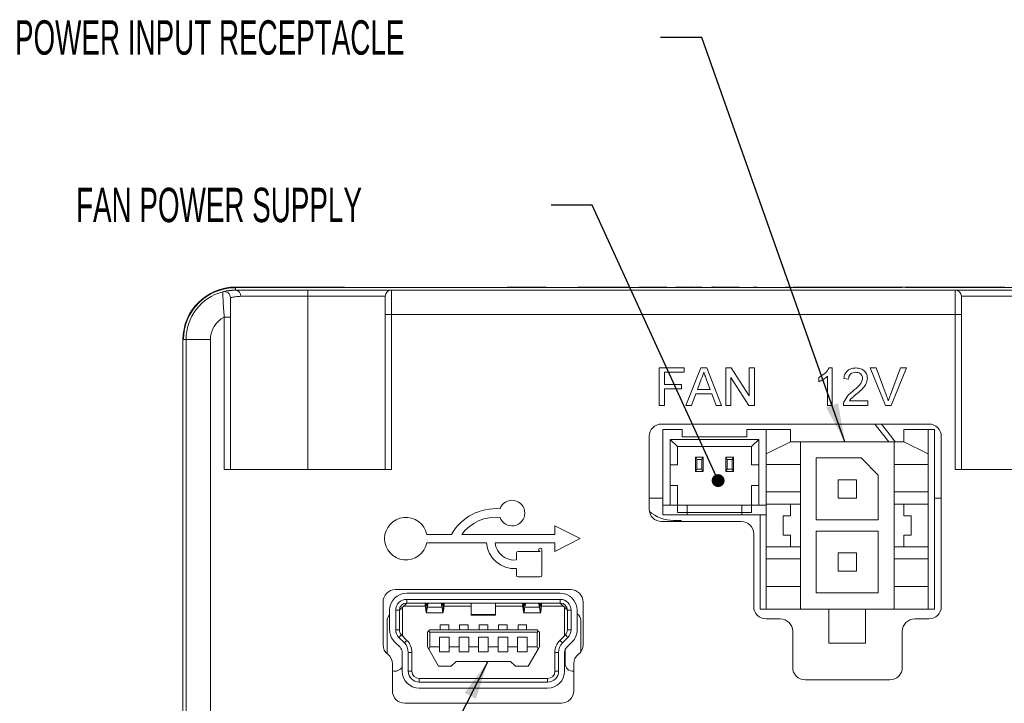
# Paper-space layout 'Sheet1' of a CAD drawing. Header units: millimetres. Extents: x 0 to 432, y 0 to 279.
# Tile 38 of 90: x 326 to 386, y 88 to 130. Entities that reach past the tile are written whole.
import ezdxf

# ---------------------------------------------------------------- set-up
doc = ezdxf.new("R2010")
doc.units = ezdxf.units.MM
doc.header["$LTSCALE"] = 0.5
doc.styles.add('SLDTEXTSTYLE0', font='TXT', dxfattribs={"width": 0.605})
doc.dimstyles.new('SLDDIMSTYLE3', dxfattribs={"dimtxt": 0, "dimasz": 0.79375, "dimexe": 0, "dimexo": 0.0625, "dimgap": 0, "dimtad": 0, "dimtih": 1, "dimtoh": 1, "dimdec": 0, "dimrnd": 1e-09, "dimzin": 0, "dimdsep": 46, "dimtxsty": 'Standard', "dimblk1": 'DOT', "dimblk2": 'DOT', "dimsah": 1, "dimcen": 0.09, "dimadec": 0, "dimazin": 0, "dimtfac": 0.79375, "dimtdec": 0, "dimtofl": 0, "dimtmove": 0, "dimatfit": 3, "dimldrblk": 'DOT', "dimfxl": 1, "dimfrac": 2, "dimtolj": 1, "dimtzin": 0, "dimarcsym": 0})
doc.dimstyles.new('SLDDIMSTYLE6', dxfattribs={"dimtxt": 0, "dimasz": 2.38125, "dimexe": 0, "dimexo": 0.0625, "dimgap": 0, "dimtad": 0, "dimtih": 1, "dimtoh": 1, "dimdec": 0, "dimrnd": 1e-09, "dimzin": 0, "dimdsep": 46, "dimtxsty": 'Standard', "dimsah": 1, "dimcen": 0.09, "dimadec": 0, "dimazin": 0, "dimtfac": 2.38125, "dimtdec": 0, "dimtofl": 0, "dimtmove": 0, "dimatfit": 3, "dimfxl": 1, "dimfrac": 2, "dimtolj": 1, "dimtzin": 0, "dimarcsym": 0})

# ---------------------------------------------------------------- blocks, each defined once
blk = doc.blocks.new('_DOT')
at = {"color": 0, "linetype": 'ByBlock', "lineweight": -2}
blk.add_line((-0.5, 0), (-1, 0), dxfattribs=at)
at = {"color": 0, "linetype": 'ByBlock', "const_width": 0.5}
blk.add_lwpolyline([(-0.25, 0, 1), (0.25, 0, 1)], format="xyb", close=True, dxfattribs=at)

psp = doc.layouts.new('Sheet1')

# ---------------------------------------------------------------- linework, layer by layer
at = {"color": 7, "linetype": 'Continuous', "lineweight": 15}
for p, q in [((345.507, 113.811), (338.805, 113.811)), ((338.805, 113.773), (338.805, 113.62)), ((338.805, 113.773), (379.854, 113.773)), ((338.805, 113.62), (342.275, 113.62)), ((344.238, 113.62), (342.275, 113.62)), ((342.275, 113.62), (344.238, 113.62)), ((343.257, 113.608), (343.257, 113.239)), ((344.238, 113.62), (348.4, 113.62)), ((345.577, 113.811), (345.577, 113.773)), ((348.4, 113.62), (348.4, 112.12)), ((348.4, 113.62), (383.113, 113.62)), ((349.83, 113.811), (349.83, 113.773)), ((355.331, 113.811), (355.331, 113.773)), ((355.534, 113.811), (355.534, 113.773)), ((355.623, 113.811), (355.534, 113.811)), ((355.623, 113.811), (355.623, 113.773)), ((357.934, 113.811), (355.623, 113.811)), ((357.934, 113.811), (357.934, 113.773)), ((359.801, 113.811), (359.801, 113.773)), ((362.048, 113.811), (359.871, 113.811)), ((362.074, 113.816), (362.074, 113.773)), ((362.105, 113.811), (362.105, 113.773)), ((362.18, 113.811), (362.18, 113.773)), ((362.277, 113.816), (362.277, 113.773)), ((362.292, 113.811), (362.292, 113.773)), ((362.48, 113.811), (362.48, 113.773)), ((362.592, 113.811), (362.592, 113.773)), ((362.757, 113.816), (362.757, 113.773)), ((362.855, 113.811), (362.855, 113.773)), ((363.003, 113.816), (363.003, 113.773)), ((363.004, 113.811), (363.005, 113.811)), ((363.005, 113.811), (363.005, 113.773)), ((363.081, 113.811), (363.081, 113.773)), ((363.192, 113.811), (363.192, 113.773)), ((363.644, 113.811), (363.644, 113.773)), ((363.981, 113.811), (363.981, 113.773)), ((364.32, 113.811), (364.32, 113.773)), ((364.695, 113.811), (364.695, 113.773)), ((364.776, 113.773), (364.776, 113.816)), ((365.149, 113.816), (365.149, 113.811)), ((365.157, 113.811), (365.157, 113.816)), ((365.334, 113.773), (365.334, 113.816)), ((365.334, 113.811), (365.334, 113.773)), ((365.898, 113.811), (365.898, 113.773)), ((366.386, 113.816), (366.386, 113.773)), ((366.461, 113.811), (366.461, 113.773)), ((366.836, 113.811), (366.836, 113.773)), ((366.869, 113.773), (366.869, 113.816)), ((367.062, 113.811), (367.062, 113.773)), ((367.062, 113.811), (367.127, 113.811)), ((367.174, 113.811), (367.174, 113.773)), ((367.512, 113.811), (367.512, 113.773)), ((368.113, 113.811), (368.113, 113.773)), ((368.215, 113.849), (368.215, 113.811)), ((368.263, 113.811), (368.263, 113.773)), ((368.676, 113.816), (368.676, 113.773)), ((368.827, 113.811), (368.827, 113.773)), ((368.901, 113.811), (368.901, 113.773)), ((369.352, 113.811), (369.352, 113.773)), ((369.691, 113.811), (369.691, 113.773)), ((369.731, 113.773), (369.731, 113.816)), ((369.803, 113.811), (369.803, 113.773)), ((370.666, 113.811), (370.666, 113.773)), ((370.885, 113.816), (370.885, 113.773)), ((370.966, 113.811), (370.966, 113.773)), ((371.831, 113.811), (371.831, 113.773)), ((372.544, 113.811), (372.544, 113.773)), ((372.582, 113.811), (372.582, 113.773)), ((372.657, 113.811), (372.657, 113.773)), ((372.957, 113.811), (372.957, 113.773)), ((373.145, 113.811), (373.145, 113.773)), ((373.22, 113.811), (373.22, 113.773)), ((373.297, 113.773), (373.297, 113.816)), ((379.854, 113.811), (373.306, 113.811)), ((379.854, 113.773), (379.854, 113.811)), ((380.044, 113.811), (379.854, 113.811)), ((380.044, 113.773), (380.044, 113.811)), ((383.705, 113.811), (380.044, 113.811)), ((392.709, 113.773), (380.044, 113.773)), ((383.113, 112.12), (383.113, 113.62)), ((383.113, 113.62), (387.275, 113.62)), ((383.705, 113.811), (383.705, 113.773)), ((383.705, 113.811), (385.458, 113.811)), ((385.458, 113.811), (385.458, 113.773)), ((385.458, 113.811), (385.47, 113.811)), ((385.458, 113.811), (385.458, 113.773)), ((385.458, 113.811), (385.458, 113.811)), ((385.47, 113.811), (385.47, 113.773)), ((385.47, 113.811), (385.471, 113.811)), ((385.471, 113.811), (385.471, 113.773)), ((385.471, 113.811), (386.179, 113.811)), ((343.257, 113.239), (339.135, 113.239)), ((343.257, 113.239), (343.257, 102.569)), ((348.019, 113.239), (343.257, 113.239)), ((348.019, 112.12), (348.019, 113.239)), ((383.494, 113.239), (383.494, 112.12)), ((388.257, 113.239), (383.494, 113.239)), ((338.113, 111.957), (338.494, 111.957)), ((338.113, 102.569), (338.113, 111.957)), ((338.494, 111.957), (338.494, 102.569)), ((348.019, 102.569), (348.019, 112.12)), ((348.4, 112.12), (348.019, 112.12)), ((348.4, 112.12), (348.4, 102.569)), ((383.113, 112.12), (348.4, 112.12)), ((383.113, 102.569), (383.113, 112.12)), ((383.113, 112.12), (383.494, 112.12)), ((383.494, 112.12), (383.494, 102.569)), ((335.566, 110.572), (335.566, 64.243)), ((335.566, 110.572), (335.605, 110.572)), ((335.757, 110.572), (335.605, 110.572)), ((337.257, 110.572), (335.757, 110.572)), ((335.757, 64.247), (335.757, 110.572)), ((337.257, 110.572), (337.257, 64.247)), ((364.892, 108.825), (366.433, 108.825)), ((364.892, 106.513), (364.892, 108.825)), ((365.218, 108.558), (365.218, 107.817)), ((366.433, 108.558), (365.218, 108.558)), ((366.433, 108.825), (366.433, 108.558)), ((366.531, 106.513), (367.449, 108.825)), ((367.449, 108.825), (367.817, 108.825)), ((367.817, 108.825), (368.734, 106.513)), ((368.981, 108.825), (369.326, 108.825)), ((368.981, 106.513), (368.981, 108.825)), ((369.326, 108.825), (370.433, 107.1)), ((370.433, 108.825), (370.759, 108.825)), ((370.433, 107.1), (370.433, 108.825)), ((370.759, 108.825), (370.759, 106.513)), ((375.353, 108.825), (375.544, 108.825)), ((375.544, 108.825), (375.544, 106.513)), ((377.887, 108.825), (378.241, 108.825)), ((378.82, 106.513), (377.887, 108.825)), ((378.241, 108.825), (378.87, 107.168)), ((379.122, 107.168), (379.752, 108.825)), ((380.105, 108.825), (379.173, 106.513)), ((379.752, 108.825), (380.105, 108.825)), ((367.475, 108.131), (367.238, 107.491)), ((368.027, 107.491), (367.803, 108.099)), ((369.307, 108.238), (369.307, 106.513)), ((370.415, 106.513), (369.307, 108.238)), ((374.714, 107.974), (374.714, 108.247)), ((375.248, 106.513), (375.248, 108.315)), ((376.552, 108.143), (376.255, 108.173)), ((365.218, 107.817), (366.255, 107.817)), ((365.218, 107.551), (365.218, 106.513)), ((366.255, 107.551), (365.218, 107.551)), ((366.255, 107.817), (366.255, 107.551)), ((367.238, 107.491), (368.027, 107.491)), ((367.14, 107.225), (366.877, 106.513)), ((368.126, 107.225), (367.14, 107.225)), ((368.389, 106.513), (368.126, 107.225)), ((376.606, 106.81), (377.737, 106.81)), ((377.737, 106.81), (377.737, 106.513)), ((365.218, 106.513), (364.892, 106.513)), ((366.877, 106.513), (366.531, 106.513)), ((368.734, 106.513), (368.389, 106.513)), ((369.307, 106.513), (368.981, 106.513)), ((370.759, 106.513), (370.415, 106.513)), ((375.544, 106.513), (375.248, 106.513)), ((377.737, 106.513), (376.226, 106.513)), ((379.173, 106.513), (378.82, 106.513)), ((381.495, 105.37), (365.031, 105.37)), ((365.106, 100.379), (365.106, 105.029)), ((365.106, 105.029), (366.306, 105.029)), ((366.306, 104.579), (366.306, 105.029)), ((370.281, 105.029), (370.281, 104.579)), ((370.281, 105.029), (371.481, 105.029)), ((371.481, 100.379), (371.481, 105.029)), ((371.481, 105.029), (372.981, 105.029)), ((372.981, 104.279), (372.981, 105.029)), ((379.956, 105.029), (379.956, 104.279)), ((379.956, 105.029), (381.456, 105.029)), ((381.456, 103.529), (381.456, 105.029)), ((381.456, 105.029), (381.831, 105.029)), ((381.831, 93.974), (381.831, 105.029)), ((364.269, 104.608), (364.269, 100.132)), ((365.556, 104.429), (371.031, 104.429)), ((365.556, 102.854), (365.556, 104.429)), ((365.556, 104.429), (366.006, 103.979)), ((370.281, 104.579), (366.306, 104.579)), ((371.031, 104.429), (370.581, 103.979)), ((371.031, 104.429), (371.031, 102.854)), ((371.481, 103.529), (372.981, 104.279)), ((372.981, 104.279), (373.581, 104.279)), ((379.356, 104.279), (373.581, 104.279)), ((373.581, 104.279), (373.581, 102.876)), ((379.356, 102.876), (379.356, 104.279)), ((379.356, 104.279), (379.956, 104.279)), ((379.956, 104.279), (381.456, 103.529)), ((382.257, 94.132), (382.257, 104.608)), ((366.006, 103.979), (370.581, 103.979)), ((366.006, 102.854), (366.006, 103.979)), ((370.581, 103.979), (370.581, 102.854)), ((367.116, 103.341), (367.596, 103.341)), ((367.116, 103.341), (367.116, 102.441)), ((367.206, 103.191), (367.506, 103.191)), ((367.206, 102.591), (367.206, 103.191)), ((367.506, 103.191), (367.506, 102.591)), ((367.596, 103.341), (367.596, 102.441)), ((368.991, 103.341), (369.471, 103.341)), ((368.991, 103.341), (368.991, 102.441)), ((369.081, 103.191), (369.381, 103.191)), ((369.081, 102.591), (369.081, 103.191)), ((369.381, 103.191), (369.381, 102.591)), ((369.471, 103.341), (369.471, 102.441)), ((374.563, 103.281), (377.323, 103.281)), ((374.563, 99.471), (374.563, 103.281)), ((377.323, 103.281), (378.373, 102.231)), ((381.456, 103.529), (381.456, 102.876)), ((338.113, 102.569), (348.4, 102.569)), ((365.556, 101.579), (365.556, 102.854)), ((365.556, 102.854), (366.006, 102.854)), ((367.506, 102.591), (367.206, 102.591)), ((369.381, 102.591), (369.081, 102.591)), ((370.581, 102.854), (371.031, 102.854)), ((371.031, 102.854), (371.031, 101.579)), ((373.581, 102.876), (371.481, 102.876)), ((373.581, 102.876), (373.581, 95.376)), ((379.356, 95.376), (379.356, 102.876)), ((381.456, 102.876), (379.356, 102.876)), ((381.456, 101.189), (381.456, 102.876)), ((383.113, 102.569), (393.4, 102.569)), ((367.116, 102.441), (367.596, 102.441)), ((368.991, 102.441), (369.471, 102.441)), ((377.031, 101.939), (375.906, 101.939)), ((375.906, 101.939), (375.906, 100.814)), ((377.031, 100.814), (377.031, 101.939)), ((378.373, 102.231), (378.373, 99.471)), ((365.556, 100.379), (365.556, 101.579)), ((366.006, 101.579), (365.556, 101.579)), ((366.006, 100.379), (366.006, 101.579)), ((370.581, 101.579), (370.581, 100.379)), ((371.031, 101.579), (370.581, 101.579)), ((371.031, 101.579), (371.031, 100.379)), ((364.269, 100.814), (365.106, 100.814)), ((371.481, 101.189), (373.581, 101.189)), ((375.906, 100.814), (377.031, 100.814)), ((381.456, 101.189), (379.356, 101.189)), ((381.456, 100.439), (381.456, 101.189)), ((381.831, 100.814), (382.257, 100.814)), ((365.106, 100.379), (365.556, 100.379)), ((365.106, 99.779), (365.106, 100.379)), ((366.006, 100.379), (365.556, 100.379)), ((366.006, 99.929), (366.006, 100.379)), ((366.606, 100.379), (366.006, 100.379)), ((366.606, 99.929), (366.606, 100.379)), ((366.606, 100.379), (369.981, 100.379)), ((370.581, 100.379), (369.981, 100.379)), ((369.981, 100.379), (369.981, 99.929)), ((371.031, 100.379), (370.581, 100.379)), ((370.581, 100.379), (370.581, 99.929)), ((371.031, 100.379), (371.481, 100.379)), ((371.481, 100.439), (373.581, 100.439)), ((371.481, 100.379), (371.481, 99.779)), ((372.981, 100.439), (372.981, 99.726)), ((381.456, 100.439), (379.356, 100.439)), ((379.956, 100.439), (379.956, 99.726)), ((381.456, 97.814), (381.456, 100.439)), ((366.606, 99.779), (365.106, 99.779)), ((366.235, 99.434), (365.778, 99.434)), ((366.006, 99.929), (366.606, 99.929)), ((366.235, 99.37), (366.235, 99.434)), ((366.606, 99.929), (366.606, 99.779)), ((366.606, 99.929), (369.981, 99.929)), ((369.981, 99.779), (366.606, 99.779)), ((369.981, 99.929), (369.981, 99.779)), ((369.981, 99.929), (370.581, 99.929)), ((371.481, 99.779), (369.981, 99.779)), ((371.106, 99.779), (371.106, 93.974)), ((371.481, 97.814), (371.481, 99.779)), ((372.981, 99.726), (372.531, 99.726)), ((372.531, 99.726), (372.531, 98.526)), ((378.373, 99.471), (374.563, 99.471)), ((379.956, 99.726), (380.406, 99.726)), ((380.406, 99.726), (380.406, 98.526)), ((360.03, 98.313), (358.455, 99.101)), ((358.455, 99.101), (358.455, 98.576)), ((365.031, 99.37), (369.945, 99.37)), ((352.105, 98.576), (350.58, 98.576)), ((358.455, 98.576), (352.731, 98.576)), ((358.455, 97.526), (360.03, 98.313)), ((370.707, 98.608), (370.707, 94.132)), ((372.531, 98.526), (372.981, 98.526)), ((372.981, 98.526), (372.981, 97.814)), ((374.563, 94.971), (374.563, 98.781)), ((374.563, 98.781), (378.373, 98.781)), ((378.373, 98.781), (378.373, 94.971)), ((379.956, 98.526), (379.956, 97.814)), ((380.406, 98.526), (379.956, 98.526)), ((350.58, 98.051), (354.255, 98.051)), ((354.78, 98.051), (358.455, 98.051)), ((357.668, 96.056), (357.668, 97.631)), ((358.455, 98.051), (358.455, 97.526)), ((373.581, 97.814), (371.481, 97.814)), ((371.481, 97.064), (371.481, 97.814)), ((379.356, 97.814), (381.456, 97.814)), ((381.456, 97.064), (381.456, 97.814)), ((356.093, 97.421), (356.093, 97.001)), ((357.563, 97.526), (356.198, 97.526)), ((371.481, 95.376), (371.481, 97.064)), ((373.581, 97.064), (371.481, 97.064)), ((377.031, 97.439), (375.906, 97.439)), ((375.906, 97.439), (375.906, 96.314)), ((377.031, 96.314), (377.031, 97.439)), ((379.356, 97.064), (381.456, 97.064)), ((381.456, 95.376), (381.456, 97.064)), ((356.093, 96.476), (356.093, 96.056)), ((356.198, 95.951), (357.563, 95.951)), ((375.906, 96.314), (377.031, 96.314)), ((371.481, 93.974), (371.481, 95.376)), ((371.481, 95.376), (373.581, 95.376)), ((373.581, 95.376), (373.581, 93.974)), ((379.356, 93.974), (379.356, 95.376)), ((379.356, 95.376), (381.456, 95.376)), ((381.456, 95.376), (381.456, 93.974)), ((359.438, 95.173), (348.65, 95.173)), ((349.341, 94.949), (358.791, 94.949)), ((349.341, 94.574), (349.341, 94.349)), ((358.791, 94.574), (349.341, 94.574)), ((358.791, 94.349), (358.791, 94.574)), ((378.373, 94.971), (374.563, 94.971)), ((347.888, 94.411), (347.888, 91.783)), ((348.891, 93.899), (349.341, 94.349)), ((349.078, 94.087), (349.078, 92.33)), ((350.492, 94.162), (349.153, 94.162)), ((349.341, 94.349), (358.791, 94.349)), ((350.541, 94.225), (350.541, 93.79)), ((350.616, 94.349), (350.616, 94.101)), ((351.516, 94.101), (350.616, 94.101)), ((351.516, 94.101), (351.516, 94.349)), ((351.591, 94.225), (351.566, 94.225)), ((351.591, 93.79), (351.591, 94.225)), ((353.316, 94.162), (351.64, 94.162)), ((353.316, 93.634), (353.316, 94.349)), ((354.816, 94.349), (354.816, 93.634)), ((356.492, 94.162), (354.816, 94.162)), ((356.541, 93.79), (356.541, 94.225)), ((356.616, 94.101), (356.616, 94.349)), ((357.516, 94.101), (356.616, 94.101)), ((357.516, 94.349), (357.516, 94.101)), ((357.566, 94.225), (357.591, 94.225)), ((357.591, 94.225), (357.591, 93.79)), ((358.978, 94.162), (357.64, 94.162)), ((358.791, 94.349), (359.241, 93.899)), ((359.053, 92.33), (359.053, 94.087)), ((360.2, 91.783), (360.2, 94.411)), ((371.106, 93.974), (371.481, 93.974)), ((373.581, 93.974), (371.481, 93.974)), ((379.356, 93.974), (373.581, 93.974)), ((375.343, 91.874), (375.343, 93.974)), ((377.593, 91.874), (377.593, 93.974)), ((381.456, 93.974), (379.356, 93.974)), ((381.456, 93.974), (381.831, 93.974)), ((348.291, 92.705), (348.291, 93.899)), ((348.891, 93.899), (348.666, 93.899)), ((348.666, 93.899), (348.666, 92.705)), ((348.891, 93.899), (348.891, 92.705)), ((350.54, 93.749), (351.592, 93.749)), ((354.816, 93.634), (353.316, 93.634)), ((353.316, 93.634), (353.316, 93.599)), ((353.316, 93.599), (354.816, 93.599)), ((354.816, 93.599), (354.816, 93.634)), ((356.54, 93.749), (357.592, 93.749)), ((359.466, 93.899), (359.241, 93.899)), ((359.241, 92.705), (359.241, 93.899)), ((359.466, 92.705), (359.466, 93.899)), ((359.841, 93.899), (359.841, 92.705)), ((371.469, 93.37), (372.345, 93.37)), ((380.619, 93.37), (381.495, 93.37)), ((348.141, 93.263), (348.141, 91.216)), ((351.928, 92.999), (351.403, 92.999)), ((351.403, 92.999), (351.403, 92.699)), ((351.928, 92.999), (351.928, 92.699)), ((352.603, 92.999), (352.603, 92.699)), ((353.128, 92.999), (352.603, 92.999)), ((353.128, 92.999), (353.128, 92.699)), ((353.803, 92.999), (353.803, 92.699)), ((354.328, 92.999), (353.803, 92.999)), ((354.328, 92.999), (354.328, 92.699)), ((355.528, 92.999), (355.003, 92.999)), ((355.003, 92.999), (355.003, 92.699)), ((355.528, 92.999), (355.528, 92.699)), ((356.728, 92.999), (356.203, 92.999)), ((356.203, 92.999), (356.203, 92.699)), ((356.728, 92.999), (356.728, 92.699)), ((360.066, 91.352), (360.066, 93.263)), ((348.666, 92.705), (348.891, 92.705)), ((349.021, 92.388), (348.861, 92.23)), ((348.861, 92.23), (349.2, 91.888)), ((349.359, 92.046), (349.021, 92.388)), ((350.616, 92.549), (350.691, 92.624)), ((350.616, 91.649), (350.616, 92.549)), ((350.691, 92.624), (350.766, 92.699)), ((350.766, 92.549), (350.691, 92.624)), ((350.766, 92.699), (357.366, 92.699)), ((357.366, 92.549), (350.766, 92.549)), ((350.766, 92.549), (350.766, 91.649)), ((351.966, 92.249), (351.366, 92.249)), ((351.366, 92.249), (351.366, 91.649)), ((351.966, 92.249), (351.966, 91.649)), ((353.166, 92.249), (352.566, 92.249)), ((352.566, 92.249), (352.566, 91.649)), ((353.166, 92.249), (353.166, 91.649)), ((354.366, 92.249), (353.766, 92.249)), ((353.766, 92.249), (353.766, 91.649)), ((354.366, 92.249), (354.366, 91.649)), ((355.566, 92.249), (354.966, 92.249)), ((354.966, 92.249), (354.966, 91.649)), ((355.566, 92.249), (355.566, 91.649)), ((356.766, 92.249), (356.166, 92.249)), ((356.166, 92.249), (356.166, 91.649)), ((356.766, 92.249), (356.766, 91.649)), ((357.366, 92.699), (357.441, 92.624)), ((357.441, 92.624), (357.366, 92.549)), ((357.366, 91.649), (357.366, 92.549)), ((357.441, 92.624), (357.516, 92.549)), ((357.516, 92.549), (357.516, 91.649)), ((359.111, 92.388), (358.772, 92.046)), ((358.932, 91.888), (359.271, 92.23)), ((359.271, 92.23), (359.111, 92.388)), ((359.241, 92.705), (359.466, 92.705)), ((373.107, 92.608), (373.107, 90.382)), ((379.857, 90.382), (379.857, 92.608)), ((335.566, 91.687), (335.562, 91.687)), ((335.562, 91.628), (335.566, 91.628)), ((335.562, 91.575), (335.566, 91.575)), ((348.933, 91.624), (348.595, 91.966)), ((349.359, 92.046), (349.2, 91.888)), ((350.696, 91.51), (350.616, 91.649)), ((350.696, 91.51), (350.766, 91.649)), ((350.766, 91.649), (351.366, 91.649)), ((351.366, 91.649), (351.366, 91.349)), ((351.966, 91.349), (351.966, 91.649)), ((351.966, 91.649), (352.566, 91.649)), ((352.566, 91.649), (352.566, 91.349)), ((353.166, 91.349), (353.166, 91.649)), ((353.166, 91.649), (353.766, 91.649)), ((353.766, 91.649), (353.766, 91.349)), ((354.366, 91.349), (354.366, 91.649)), ((354.366, 91.649), (354.966, 91.649)), ((354.966, 91.649), (354.966, 91.349)), ((355.566, 91.349), (355.566, 91.649)), ((355.566, 91.649), (356.166, 91.649)), ((356.166, 91.649), (356.166, 91.349)), ((356.766, 91.349), (356.766, 91.649)), ((356.766, 91.649), (357.366, 91.649)), ((357.366, 91.649), (357.436, 91.51)), ((357.516, 91.649), (357.436, 91.51)), ((358.772, 92.046), (358.932, 91.888)), ((359.537, 91.966), (359.199, 91.624)), ((375.343, 91.874), (377.593, 91.874)), ((335.562, 91.385), (335.566, 91.385)), ((335.566, 91.367), (335.562, 91.367)), ((335.562, 91.323), (335.566, 91.323)), ((335.566, 91.213), (335.562, 91.213)), ((335.562, 91.197), (335.566, 91.197)), ((335.562, 91.196), (335.566, 91.196)), ((335.566, 91.178), (335.562, 91.178)), ((335.566, 91.17), (335.562, 91.17)), ((335.566, 91.147), (335.562, 91.147)), ((335.562, 91.136), (335.566, 91.136)), ((335.562, 91.118), (335.566, 91.118)), ((335.566, 91.117), (335.562, 91.117)), ((335.566, 91.087), (335.562, 91.087)), ((335.566, 91.011), (335.562, 91.011)), ((335.562, 90.995), (335.566, 90.995)), ((335.566, 90.985), (335.562, 90.985)), ((335.562, 90.973), (335.566, 90.973)), ((335.562, 90.954), (335.566, 90.954)), ((349.063, 90.149), (349.063, 91.308)), ((349.438, 91.308), (349.438, 90.149)), ((349.663, 91.308), (349.438, 91.308)), ((349.663, 91.308), (349.663, 90.149)), ((351.309, 90.449), (350.696, 91.51)), ((351.366, 91.349), (351.966, 91.349)), ((352.566, 91.349), (353.166, 91.349)), ((353.766, 91.349), (354.366, 91.349)), ((354.966, 91.349), (355.566, 91.349)), ((356.166, 91.349), (356.766, 91.349)), ((357.436, 91.51), (356.823, 90.449)), ((358.468, 90.149), (358.468, 91.308)), ((358.693, 91.308), (358.468, 91.308)), ((358.693, 90.149), (358.693, 91.308)), ((359.068, 91.308), (359.068, 90.149)), ((359.091, 91.448), (359.091, 90.638)), ((335.562, 90.916), (335.566, 90.916)), ((335.566, 90.746), (335.562, 90.746)), ((335.562, 90.646), (335.566, 90.646)), ((335.566, 90.563), (335.562, 90.563)), ((348.46, 90.594), (348.46, 88.942)), ((352.089, 90.449), (351.309, 90.449)), ((352.389, 90.749), (352.089, 90.449)), ((355.743, 90.749), (352.389, 90.749)), ((356.043, 90.449), (355.743, 90.749)), ((356.823, 90.449), (356.043, 90.449)), ((359.629, 88.942), (359.629, 90.594)), ((349.438, 90.149), (349.663, 90.149)), ((358.468, 90.149), (358.693, 90.149)), ((350.113, 89.699), (358.018, 89.699)), ((350.113, 89.699), (350.113, 89.474)), ((350.113, 89.474), (358.018, 89.474)), ((358.018, 89.474), (358.018, 89.699)), ((373.869, 89.62), (379.095, 89.62)), ((352.712, 89.099), (350.113, 89.099)), ((352.72, 89.099), (352.712, 89.099)), ((358.018, 89.099), (352.72, 89.099)), ((349.222, 88.18), (358.867, 88.18))]:
    psp.add_line(p, q, dxfattribs=at)
at = {"color": 7, "linetype": 'Continuous', "lineweight": 15, "flags": 128}
for points in [[(338.805, 113.62), (338.21, 113.562), (338.015, 113.516)], [(338.805, 113.62), (338.21, 113.562), (338.015, 113.516)], [(378.162, 105.37), (378.169, 105.362), (379.02, 104.279)], [(379.418, 104.279), (379.193, 104.593), (378.585, 105.37)]]:
    psp.add_lwpolyline(points, dxfattribs=at)
at = {"color": 7, "linetype": 'Continuous', "lineweight": 15}
for centre, radius, start, end in [((338.805, 110.572), 3.239, 90, 180), ((338.805, 110.572), 3.2, 90, 180), ((338.805, 110.572), 3.048, 105.02735, 180), ((338.113, 113.148), 0.381, 360, 105.02735), ((338.777, 113.263), 0.358, 356.17566, 85.58055), ((348.4, 113.239), 0.381, 90, 180), ((383.113, 113.239), 0.381, 0, 90), ((338.805, 110.572), 1.548, 116.5325, 180), ((365.031, 104.608), 0.762, 90, 180), ((381.495, 104.608), 0.762, 0, 90), ((355.83, 99.888), 0.787, 199.54776, 160.45224), ((354.839, 97.012), 3.15, 85.46209, 150.22796), ((365.031, 100.132), 0.762, 180, 270), ((349.294, 98.313), 1.313, 11.53696, 348.46304), ((354.839, 97.012), 2.625, 84.55199, 143.426), ((365.778, 101.72), 2.286, 229.11837, 270), ((369.945, 98.608), 0.762, 0, 90), ((355.961, 98.182), 1.711, 184.39872, 274.39872), ((355.961, 98.182), 1.189, 186.34021, 276.34021), ((357.563, 97.631), 0.105, 0, 270), ((356.198, 97.421), 0.105, 90, 180), ((356.198, 96.056), 0.105, 180, 270), ((357.563, 96.056), 0.105, 270, 0), ((348.65, 94.411), 0.762, 90, 180), ((349.341, 93.899), 1.05, 90, 180), ((349.341, 93.899), 0.675, 90, 180), ((358.791, 93.899), 1.05, 0, 90), ((358.791, 93.899), 0.675, 0, 90), ((359.438, 94.411), 0.762, 0, 90), ((349.341, 93.899), 0.45, 90, 180), ((358.791, 93.899), 0.45, 0, 90), ((371.469, 94.132), 0.762, 180, 270), ((381.495, 94.132), 0.762, 270, 0), ((348.628, 93.263), 0.488, 133.81136, 180), ((359.578, 93.263), 0.488, 0, 57.41957), ((372.345, 92.608), 0.762, 0, 90), ((380.619, 92.608), 0.762, 90, 180), ((349.341, 92.705), 1.05, 180, 224.72321), ((349.341, 92.705), 0.675, 180, 224.72321), ((349.341, 92.705), 0.45, 180, 224.72321), ((358.791, 92.705), 0.45, 315.27679, 0), ((358.791, 92.705), 0.675, 315.27679, 0), ((358.791, 92.705), 1.05, 315.27679, 0), ((348.65, 91.783), 0.762, 180, 231.31781), ((348.613, 91.308), 0.45, 0, 44.72321), ((348.613, 91.308), 0.825, 0, 44.72321), ((348.613, 91.308), 1.05, 0, 44.72321), ((359.518, 91.308), 1.05, 135.27679, 180), ((359.518, 91.308), 0.825, 135.27679, 180), ((359.518, 91.308), 0.45, 135.27679, 180), ((359.438, 91.783), 0.762, 308.68219, 0), ((347.698, 90.594), 0.762, 0, 51.31781), ((360.391, 90.594), 0.762, 128.68219, 180), ((348.628, 90.638), 0.488, 249.73025, 333.16739), ((359.578, 90.638), 0.488, 180, 275.89993), ((373.869, 90.382), 0.762, 180, 270), ((379.095, 90.382), 0.762, 270, 0), ((350.113, 90.149), 1.05, 180, 270), ((350.113, 90.149), 0.675, 180, 270), ((350.113, 90.149), 0.45, 180, 270), ((358.018, 90.149), 0.675, 270, 0), ((358.018, 90.149), 0.45, 270, 0), ((358.018, 90.149), 1.05, 270, 0), ((349.222, 88.942), 0.762, 180, 270), ((352.716, 89.099), 0.00375, 0, 180), ((358.867, 88.942), 0.762, 270, 0)]:
    psp.add_arc(centre, radius, start, end, dxfattribs=at)
for points, knots in [([(338.015, 113.516), (338.037, 113.522), (338.077, 113.533), (338.363, 113.599), (338.656, 113.613), (338.805, 113.62)], [0, 0, 0, 0, 0.366459, 0.677888, 1, 1, 1, 1]), ([(338.113, 111.957), (338.105, 112.041), (338.088, 112.21), (338.068, 112.468), (338.051, 112.727), (338.039, 112.963), (338.029, 113.162), (338.023, 113.315), (338.018, 113.427), (338.016, 113.486), (338.015, 113.512), (338.015, 113.515), (338.015, 113.516)], [0, 0, 0, 0, 0.104455, 0.211443, 0.330352, 0.453497, 0.562279, 0.674542, 0.777949, 0.884461, 0.941969, 1, 1, 1, 1]), ([(342.275, 113.62), (342.529, 113.616), (342.857, 113.61), (343.184, 113.609), (343.257, 113.608)], [0, 0, 0, 0, 0.776438, 1, 1, 1, 1]), ([(343.257, 113.608), (343.511, 113.612), (343.838, 113.617), (344.165, 113.62), (344.238, 113.62)], [0, 0, 0, 0, 0.776433, 1, 1, 1, 1]), ([(362.078, 113.811), (362.077, 113.811), (362.073, 113.811), (362.091, 113.811), (362.105, 113.811)], [0, 0, 0, 0, 0.242384, 1, 1, 1, 1]), ([(362.105, 113.811), (362.115, 113.811), (362.13, 113.811), (362.145, 113.811), (362.15, 113.811)], [0, 0, 0, 0, 0.639392, 1, 1, 1, 1]), ([(362.18, 113.811), (362.189, 113.811), (362.206, 113.811), (362.228, 113.811), (362.241, 113.811), (362.246, 113.811), (362.248, 113.811)], [0, 0, 0, 0, 0.27543, 0.525162, 0.799138, 1, 1, 1, 1]), ([(362.278, 113.811), (362.278, 113.811), (362.277, 113.811), (362.281, 113.811), (362.288, 113.811), (362.292, 113.811)], [0, 0, 0, 0, 0.040481, 0.452988, 1, 1, 1, 1]), ([(362.292, 113.811), (362.293, 113.811), (362.295, 113.811), (362.303, 113.811), (362.306, 113.811), (362.309, 113.811), (362.314, 113.811), (362.32, 113.811), (362.33, 113.811), (362.349, 113.811), (362.37, 113.811), (362.399, 113.811), (362.422, 113.811), (362.443, 113.811), (362.462, 113.811), (362.474, 113.811), (362.48, 113.811)], [0, 0, 0, 0, 0.177734, 0.204784, 0.226603, 0.244487, 0.260106, 0.286044, 0.316798, 0.378079, 0.556296, 0.651211, 0.747527, 0.817844, 0.899702, 1, 1, 1, 1]), ([(362.48, 113.811), (362.495, 113.811), (362.524, 113.811), (362.57, 113.811), (362.592, 113.811)], [0, 0, 0, 0, 0.526549, 1, 1, 1, 1]), ([(362.592, 113.811), (362.624, 113.811), (362.658, 113.811), (362.71, 113.811), (362.714, 113.811)], [0, 0, 0, 0, 0.938268, 1, 1, 1, 1]), ([(362.759, 113.811), (362.759, 113.811), (362.76, 113.811), (362.8, 113.811), (362.83, 113.811), (362.855, 113.811)], [0, 0, 0, 0, 0.1286497, 0.313272, 1, 1, 1, 1]), ([(362.855, 113.811), (362.867, 113.811), (362.89, 113.811), (362.922, 113.811), (362.956, 113.811), (362.976, 113.811), (362.984, 113.811), (362.984, 113.811)], [0, 0, 0, 0, 0.269628, 0.479489, 0.651263, 0.9946, 1, 1, 1, 1]), ([(363.644, 113.811), (363.714, 113.811), (363.804, 113.811), (363.918, 113.811), (363.959, 113.811), (363.981, 113.811)], [0, 0, 0, 0, 0.6195802, 0.7992099, 1, 1, 1, 1]), ([(363.981, 113.811), (364.056, 113.811), (364.16, 113.811), (364.28, 113.811), (364.306, 113.811), (364.32, 113.811)], [0, 0, 0, 0, 0.545642, 0.763896, 1, 1, 1, 1]), ([(364.32, 113.811), (364.362, 113.811), (364.45, 113.811), (364.559, 113.811), (364.633, 113.811), (364.675, 113.811), (364.701, 113.811), (364.697, 113.811), (364.695, 113.811)], [0, 0, 0, 0, 0.263988, 0.54225, 0.674032, 0.793264, 0.898941, 1, 1, 1, 1]), ([(364.695, 113.811), (364.703, 113.811), (364.716, 113.811), (364.736, 113.811), (364.751, 113.811), (364.766, 113.811), (364.775, 113.811), (364.776, 113.811), (364.776, 113.811)], [0, 0, 0, 0, 0.191459, 0.344049, 0.470379, 0.584739, 0.781374, 1, 1, 1, 1]), ([(364.776, 113.811), (364.831, 113.811), (364.941, 113.811), (365.055, 113.811), (365.157, 113.811), (365.247, 113.811), (365.302, 113.811), (365.334, 113.811)], [0, 0, 0, 0, 0.2768224, 0.5520988, 0.6812367, 0.8191289, 1, 1, 1, 1]), ([(365.898, 113.811), (365.918, 113.811), (365.962, 113.811), (366.058, 113.811), (366.185, 113.811), (366.281, 113.811), (366.342, 113.811)], [0, 0, 0, 0, 0.179967, 0.38198, 0.610105, 1, 1, 1, 1]), ([(366.39, 113.811), (366.389, 113.811), (366.387, 113.811), (366.416, 113.811), (366.453, 113.811), (366.458, 113.811), (366.461, 113.811)], [0, 0, 0, 0, 0.112674, 0.30325, 0.577651, 1, 1, 1, 1]), ([(366.461, 113.811), (366.495, 113.811), (366.559, 113.811), (366.687, 113.811), (366.777, 113.811), (366.836, 113.811)], [0, 0, 0, 0, 0.281255, 0.533479, 1, 1, 1, 1]), ([(366.836, 113.811), (366.843, 113.811), (366.856, 113.811), (366.868, 113.811), (366.868, 113.811), (366.868, 113.811)], [0, 0, 0, 0, 0.429111, 0.782766, 1, 1, 1, 1]), ([(366.89, 113.811), (366.89, 113.811), (366.905, 113.811), (366.933, 113.811), (366.969, 113.811), (367.013, 113.811), (367.041, 113.811), (367.062, 113.811)], [0, 0, 0, 0, 0.01138, 0.206622, 0.368811, 0.520325, 1, 1, 1, 1]), ([(367.174, 113.811), (367.229, 113.811), (367.299, 113.811), (367.38, 113.811), (367.44, 113.811), (367.487, 113.811), (367.512, 113.811)], [0, 0, 0, 0, 0.540936, 0.68222, 0.828671, 1, 1, 1, 1]), ([(368.113, 113.811), (368.139, 113.811), (368.19, 113.811), (368.242, 113.811), (368.258, 113.811), (368.263, 113.811)], [0, 0, 0, 0, 0.4027099, 0.788347, 1, 1, 1, 1]), ([(368.263, 113.811), (368.3, 113.811), (368.363, 113.811), (368.434, 113.811), (368.471, 113.811), (368.509, 113.811), (368.551, 113.811), (368.608, 113.811), (368.651, 113.811), (368.676, 113.811)], [0, 0, 0, 0, 0.2420906, 0.4060355, 0.5452704, 0.6263737, 0.7179073, 0.836293, 1, 1, 1, 1]), ([(368.676, 113.811), (368.677, 113.811), (368.678, 113.811), (368.702, 113.811), (368.754, 113.811), (368.798, 113.811), (368.827, 113.811)], [0, 0, 0, 0, 0.110624, 0.241477, 0.489702, 1, 1, 1, 1]), ([(368.827, 113.811), (368.833, 113.811), (368.844, 113.811), (368.859, 113.811), (368.874, 113.811), (368.886, 113.811), (368.894, 113.811), (368.901, 113.811), (368.901, 113.811), (368.901, 113.811)], [0, 0, 0, 0, 0.111974, 0.202586, 0.278383, 0.37979, 0.484865, 0.602174, 1, 1, 1, 1]), ([(368.901, 113.811), (368.915, 113.811), (368.938, 113.811), (368.98, 113.811), (369.029, 113.811), (369.086, 113.811), (369.174, 113.811), (369.254, 113.811), (369.324, 113.811), (369.343, 113.811)], [0, 0, 0, 0, 0.123489, 0.222232, 0.307072, 0.429929, 0.565292, 0.882281, 1, 1, 1, 1]), ([(369.352, 113.811), (369.377, 113.811), (369.429, 113.811), (369.544, 113.811), (369.633, 113.811), (369.691, 113.811)], [0, 0, 0, 0, 0.242243, 0.511632, 1, 1, 1, 1]), ([(369.691, 113.811), (369.699, 113.811), (369.716, 113.811), (369.73, 113.811), (369.728, 113.811), (369.727, 113.811)], [0, 0, 0, 0, 0.321279, 0.673289, 1, 1, 1, 1]), ([(369.727, 113.811), (369.734, 113.811), (369.747, 113.811), (369.765, 113.811), (369.779, 113.811), (369.792, 113.811), (369.8, 113.811), (369.802, 113.811), (369.803, 113.811)], [0, 0, 0, 0, 0.170006, 0.30247, 0.41268, 0.51645, 0.741654, 1, 1, 1, 1]), ([(370.666, 113.811), (370.695, 113.811), (370.745, 113.811), (370.811, 113.811), (370.843, 113.811), (370.854, 113.811)], [0, 0, 0, 0, 0.454755, 0.79532, 1, 1, 1, 1]), ([(372.657, 113.811), (372.679, 113.811), (372.724, 113.811), (372.753, 113.811), (372.779, 113.811), (372.817, 113.811), (372.865, 113.811), (372.908, 113.811), (372.939, 113.811), (372.957, 113.811)], [0, 0, 0, 0, 0.1715284, 0.3509763, 0.5346519, 0.7051261, 0.785492, 0.8802908, 1, 1, 1, 1]), ([(373.145, 113.811), (373.161, 113.811), (373.195, 113.811), (373.22, 113.811), (373.219, 113.811), (373.218, 113.811)], [0, 0, 0, 0, 0.293514, 0.607855, 1, 1, 1, 1]), ([(373.22, 113.811), (373.232, 113.811), (373.254, 113.811), (373.278, 113.811), (373.295, 113.811), (373.294, 113.811), (373.293, 113.811)], [0, 0, 0, 0, 0.299865, 0.539187, 0.746511, 1, 1, 1, 1]), ([(339.135, 113.239), (339.016, 113.233), (338.776, 113.221), (338.545, 113.163), (338.512, 113.153), (338.494, 113.148)], [0, 0, 0, 0, 0.310232, 0.629372, 1, 1, 1, 1]), ([(338.494, 113.148), (338.494, 113.144), (338.494, 113.133), (338.494, 113.009), (338.494, 112.738), (338.494, 112.366), (338.494, 112.088), (338.494, 111.957)], [0, 0, 0, 0, 0.114399, 0.321965, 0.541403, 0.783916, 1, 1, 1, 1]), ([(367.633, 108.558), (367.611, 108.476), (367.572, 108.328), (367.505, 108.191), (367.475, 108.131)], [0, 0, 0, 0, 0.559915, 1, 1, 1, 1]), ([(367.803, 108.099), (367.771, 108.185), (367.714, 108.338), (367.658, 108.491), (367.633, 108.558)], [0, 0, 0, 0, 0.560002, 1, 1, 1, 1]), ([(374.714, 108.247), (374.858, 108.329), (375.116, 108.474), (375.281, 108.718), (375.353, 108.825)], [0, 0, 0, 0, 0.560427, 1, 1, 1, 1]), ([(376.255, 108.173), (376.272, 108.276), (376.306, 108.48), (376.505, 108.707), (376.753, 108.812), (376.915, 108.82), (376.996, 108.825)], [0, 0, 0, 0, 0.280235, 0.558893, 0.779132, 1, 1, 1, 1]), ([(376.99, 108.558), (376.926, 108.553), (376.798, 108.544), (376.645, 108.44), (376.563, 108.294), (376.555, 108.193), (376.552, 108.143)], [0, 0, 0, 0, 0.28041, 0.559489, 0.779375, 1, 1, 1, 1]), ([(377.411, 108.184), (377.403, 108.243), (377.388, 108.361), (377.268, 108.485), (377.129, 108.55), (377.036, 108.555), (376.99, 108.558)], [0, 0, 0, 0, 0.27908, 0.558612, 0.779043, 1, 1, 1, 1]), ([(376.996, 108.825), (377.097, 108.818), (377.298, 108.804), (377.539, 108.644), (377.686, 108.424), (377.7, 108.266), (377.707, 108.187)], [0, 0, 0, 0, 0.280482, 0.559644, 0.779749, 1, 1, 1, 1]), ([(375.248, 108.315), (375.156, 108.238), (374.992, 108.102), (374.799, 108.013), (374.714, 107.974)], [0, 0, 0, 0, 0.559686, 1, 1, 1, 1]), ([(376.79, 107.378), (376.937, 107.504), (377.143, 107.68), (377.37, 107.955), (377.397, 108.108), (377.411, 108.184)], [0, 0, 0, 0, 0.561313, 0.781386, 1, 1, 1, 1]), ([(377.707, 108.187), (377.692, 108.076), (377.66, 107.855), (377.412, 107.535), (377.197, 107.351), (377.066, 107.239)], [0, 0, 0, 0, 0.278741, 0.558834, 1, 1, 1, 1]), ([(376.257, 106.719), (376.331, 106.863), (376.464, 107.12), (376.69, 107.299), (376.79, 107.378)], [0, 0, 0, 0, 0.558359, 1, 1, 1, 1]), ([(376.226, 106.513), (376.226, 106.553), (376.228, 106.623), (376.248, 106.69), (376.257, 106.719)], [0, 0, 0, 0, 0.559956, 1, 1, 1, 1]), ([(377.066, 107.239), (377.011, 107.193), (376.92, 107.118), (376.795, 107.013), (376.69, 106.92), (376.634, 106.847), (376.606, 106.81)], [0, 0, 0, 0, 0.340038, 0.560063, 0.78009, 1, 1, 1, 1]), ([(378.87, 107.168), (378.895, 107.099), (378.942, 106.976), (378.98, 106.85), (378.996, 106.795)], [0, 0, 0, 0, 0.559998, 1, 1, 1, 1]), ([(378.996, 106.795), (379.018, 106.865), (379.056, 106.991), (379.102, 107.114), (379.122, 107.168)], [0, 0, 0, 0, 0.559972, 1, 1, 1, 1]), ([(367.206, 103.191), (367.177, 103.24), (367.127, 103.322), (367.119, 103.336), (367.116, 103.341)], [0, 0, 0, 0, 0.58217, 1, 1, 1, 1]), ([(367.596, 103.341), (367.59, 103.332), (367.58, 103.315), (367.529, 103.231), (367.506, 103.191)], [0, 0, 0, 0, 0.534295, 1, 1, 1, 1]), ([(369.081, 103.191), (369.052, 103.24), (369.002, 103.322), (368.994, 103.336), (368.991, 103.341)], [0, 0, 0, 0, 0.58217, 1, 1, 1, 1]), ([(369.471, 103.341), (369.465, 103.332), (369.455, 103.315), (369.404, 103.231), (369.381, 103.191)], [0, 0, 0, 0, 0.534295, 1, 1, 1, 1]), ([(367.206, 102.591), (367.177, 102.543), (367.127, 102.461), (367.119, 102.447), (367.116, 102.441)], [0, 0, 0, 0, 0.5821696, 1, 1, 1, 1]), ([(367.596, 102.441), (367.59, 102.451), (367.58, 102.468), (367.529, 102.552), (367.506, 102.591)], [0, 0, 0, 0, 0.534295, 1, 1, 1, 1]), ([(369.081, 102.591), (369.052, 102.543), (369.002, 102.461), (368.994, 102.447), (368.991, 102.441)], [0, 0, 0, 0, 0.58217, 1, 1, 1, 1]), ([(369.471, 102.441), (369.465, 102.451), (369.455, 102.468), (369.404, 102.552), (369.381, 102.591)], [0, 0, 0, 0, 0.534295, 1, 1, 1, 1]), ([(350.541, 93.79), (350.539, 93.8), (350.537, 93.816), (350.534, 93.836), (350.531, 93.856), (350.528, 93.876), (350.524, 93.901), (350.521, 93.921), (350.518, 93.947), (350.515, 93.967), (350.512, 93.992), (350.509, 94.012), (350.506, 94.037), (350.503, 94.058), (350.501, 94.078), (350.499, 94.098), (350.497, 94.118), (350.494, 94.143), (350.492, 94.164), (350.489, 94.189), (350.487, 94.209), (350.485, 94.234), (350.483, 94.254), (350.481, 94.28), (350.479, 94.3), (350.478, 94.32), (350.477, 94.335), (350.476, 94.345), (350.476, 94.349)], [0, 0, 0, 0, 0.054135, 0.081202, 0.108269, 0.162404, 0.189472, 0.243606, 0.270674, 0.324808, 0.351876, 0.406011, 0.433078, 0.487213, 0.51428, 0.541347, 0.595482, 0.62255, 0.676684, 0.703752, 0.757886, 0.784954, 0.839089, 0.866156, 0.920291, 0.947358, 0.974425, 1, 1, 1, 1]), ([(350.541, 94.225), (350.539, 94.235), (350.537, 94.25), (350.534, 94.27), (350.531, 94.291), (350.528, 94.311), (350.525, 94.332), (350.523, 94.343), (350.522, 94.349)], [0, 0, 0, 0, 0.2431491, 0.3647237, 0.4862982, 0.7294473, 0.8510219, 1, 1, 1, 1]), ([(350.616, 94.101), (350.602, 94.018), (350.573, 93.851), (350.561, 93.745), (350.554, 93.761), (350.552, 93.765)], [0, 0, 0, 0, 0.424943, 0.850392, 1, 1, 1, 1]), ([(350.601, 94.349), (350.596, 94.323), (350.58, 94.245), (350.562, 94.195), (350.555, 94.207), (350.554, 94.21)], [0, 0, 0, 0, 0.280541, 0.826243, 1, 1, 1, 1]), ([(350.684, 94.349), (350.678, 94.331), (350.662, 94.289), (350.638, 94.206), (350.624, 94.141), (350.616, 94.101)], [0, 0, 0, 0, 0.220161, 0.518837, 1, 1, 1, 1]), ([(351.516, 94.101), (351.511, 94.126), (351.501, 94.176), (351.479, 94.259), (351.459, 94.316), (351.447, 94.349)], [0, 0, 0, 0, 0.298616, 0.59723, 1, 1, 1, 1]), ([(351.579, 93.761), (351.578, 93.758), (351.572, 93.738), (351.561, 93.835), (351.531, 94.009), (351.516, 94.101)], [0, 0, 0, 0, 0.095786, 0.525123, 1, 1, 1, 1]), ([(351.578, 94.207), (351.577, 94.205), (351.571, 94.193), (351.554, 94.237), (351.538, 94.318), (351.531, 94.349)], [0, 0, 0, 0, 0.121954, 0.662209, 1, 1, 1, 1]), ([(351.61, 94.349), (351.609, 94.342), (351.607, 94.329), (351.604, 94.307), (351.601, 94.286), (351.597, 94.264), (351.594, 94.246), (351.592, 94.232), (351.591, 94.225)], [0, 0, 0, 0, 0.182758, 0.304332, 0.547481, 0.669056, 0.834528, 1, 1, 1, 1]), ([(351.656, 94.349), (351.656, 94.343), (351.655, 94.332), (351.653, 94.31), (351.652, 94.29), (351.65, 94.264), (351.648, 94.244), (351.646, 94.224), (351.644, 94.204), (351.642, 94.184), (351.64, 94.159), (351.637, 94.138), (351.635, 94.113), (351.633, 94.093), (351.63, 94.068), (351.627, 94.048), (351.624, 94.022), (351.622, 94.002), (351.619, 93.982), (351.616, 93.962), (351.614, 93.942), (351.61, 93.916), (351.607, 93.896), (351.603, 93.871), (351.6, 93.851), (351.597, 93.829), (351.594, 93.811), (351.592, 93.797), (351.591, 93.79)], [0, 0, 0, 0, 0.034648, 0.061715, 0.11585, 0.142917, 0.197052, 0.224119, 0.251187, 0.305321, 0.332389, 0.386524, 0.413591, 0.467726, 0.494793, 0.548928, 0.575995, 0.63013, 0.657197, 0.684265, 0.738399, 0.765467, 0.819601, 0.846669, 0.900804, 0.927871, 0.963935, 1, 1, 1, 1]), ([(356.476, 94.349), (356.476, 94.343), (356.477, 94.332), (356.479, 94.31), (356.48, 94.29), (356.482, 94.264), (356.484, 94.244), (356.486, 94.224), (356.488, 94.204), (356.49, 94.184), (356.492, 94.159), (356.494, 94.138), (356.497, 94.113), (356.499, 94.093), (356.502, 94.068), (356.505, 94.048), (356.508, 94.022), (356.51, 94.002), (356.513, 93.982), (356.516, 93.962), (356.518, 93.942), (356.522, 93.916), (356.525, 93.896), (356.528, 93.871), (356.531, 93.851), (356.535, 93.829), (356.538, 93.811), (356.54, 93.797), (356.541, 93.79)], [0, 0, 0, 0, 0.034648, 0.061715, 0.11585, 0.142917, 0.197052, 0.224119, 0.251187, 0.305321, 0.332389, 0.386524, 0.413591, 0.467726, 0.494793, 0.548928, 0.575995, 0.63013, 0.657197, 0.684265, 0.738399, 0.765467, 0.819601, 0.846669, 0.900804, 0.927871, 0.963935, 1, 1, 1, 1]), ([(356.522, 94.349), (356.523, 94.342), (356.525, 94.329), (356.528, 94.307), (356.531, 94.286), (356.535, 94.264), (356.538, 94.246), (356.54, 94.232), (356.541, 94.225)], [0, 0, 0, 0, 0.182758, 0.304333, 0.547481, 0.669056, 0.834528, 1, 1, 1, 1]), ([(356.616, 94.101), (356.602, 94.018), (356.573, 93.851), (356.561, 93.745), (356.554, 93.761), (356.552, 93.765)], [0, 0, 0, 0, 0.424943, 0.850391, 1, 1, 1, 1]), ([(356.601, 94.349), (356.596, 94.323), (356.58, 94.245), (356.562, 94.195), (356.555, 94.207), (356.554, 94.21)], [0, 0, 0, 0, 0.280541, 0.826242, 1, 1, 1, 1]), ([(356.616, 94.101), (356.621, 94.126), (356.631, 94.176), (356.653, 94.259), (356.673, 94.316), (356.684, 94.349)], [0, 0, 0, 0, 0.298616, 0.59723, 1, 1, 1, 1]), ([(357.448, 94.349), (357.454, 94.331), (357.469, 94.289), (357.494, 94.206), (357.508, 94.141), (357.516, 94.101)], [0, 0, 0, 0, 0.220161, 0.518837, 1, 1, 1, 1]), ([(357.579, 93.761), (357.578, 93.758), (357.572, 93.738), (357.561, 93.835), (357.531, 94.009), (357.516, 94.101)], [0, 0, 0, 0, 0.095786, 0.525124, 1, 1, 1, 1]), ([(357.578, 94.207), (357.577, 94.205), (357.571, 94.193), (357.554, 94.237), (357.538, 94.318), (357.531, 94.349)], [0, 0, 0, 0, 0.121953, 0.662208, 1, 1, 1, 1]), ([(357.591, 94.225), (357.593, 94.235), (357.595, 94.25), (357.598, 94.27), (357.601, 94.291), (357.604, 94.311), (357.607, 94.332), (357.609, 94.343), (357.61, 94.349)], [0, 0, 0, 0, 0.243149, 0.364724, 0.486298, 0.729447, 0.851022, 1, 1, 1, 1]), ([(357.591, 93.79), (357.593, 93.8), (357.595, 93.816), (357.598, 93.836), (357.601, 93.856), (357.604, 93.876), (357.608, 93.901), (357.611, 93.921), (357.614, 93.947), (357.617, 93.967), (357.62, 93.992), (357.623, 94.012), (357.626, 94.037), (357.628, 94.058), (357.631, 94.078), (357.633, 94.098), (357.635, 94.118), (357.638, 94.143), (357.64, 94.164), (357.643, 94.189), (357.645, 94.209), (357.647, 94.234), (357.649, 94.254), (357.651, 94.28), (357.652, 94.3), (357.654, 94.32), (357.655, 94.335), (357.656, 94.345), (357.656, 94.349)], [0, 0, 0, 0, 0.054135, 0.081202, 0.108269, 0.162404, 0.189472, 0.243606, 0.270674, 0.324808, 0.351876, 0.406011, 0.433078, 0.487213, 0.51428, 0.541347, 0.595482, 0.62255, 0.676684, 0.703752, 0.757886, 0.784954, 0.839089, 0.866156, 0.920291, 0.947358, 0.974425, 1, 1, 1, 1])]:
    psp.add_open_spline(points, degree=3, knots=knots, dxfattribs=at)

# ---------------------------------------------------------------- texts
at = {"color": 7, "linetype": 'Continuous', "lineweight": 0, "char_height": 2.11667, "attachment_point": 1, "style": 'SLDTEXTSTYLE0'}
for s, insert in [('POWER INPUT RECEPTACLE', (325.224, 130.241)), ('FAN POWER SUPPLY', (328.984, 119.924))]:
    psp.add_mtext(s, dxfattribs=dict(at, insert=insert))

# ---------------------------------------------------------------- leaders
at = {"color": 7, "linetype": 'Continuous', "lineweight": 0}
for points, dimstyle in [([(376.327, 104.279), (367.506, 129.179), (364.966, 129.179)], 'SLDDIMSTYLE6'), ([(368.517, 101.89), (360.769, 118.845), (358.229, 118.845)], 'SLDDIMSTYLE3'), ([(354.343, 90.749), (333.768, 50.507), (331.228, 50.507)], 'SLDDIMSTYLE6')]:
    psp.add_leader(points, dimstyle=dimstyle, dxfattribs=at)

doc.saveas('drawing.dxf')
